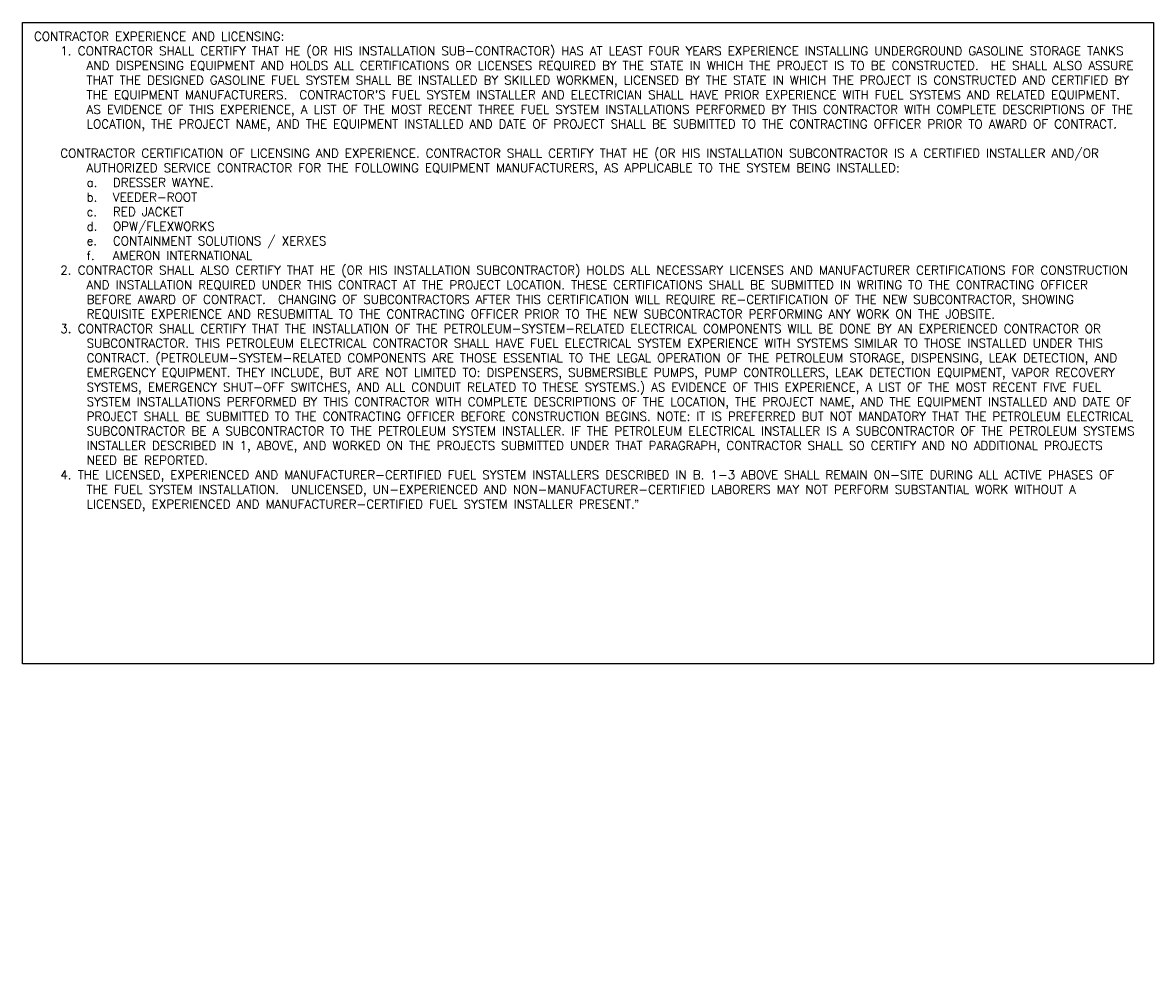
# Model space of a CAD drawing. Extents: x -18027 to -11651, y 1687 to 5059.
# Tile 166 of 170: x -12811 to -11651, y 1933 to 2912. Entities that reach past the tile are written whole.
import ezdxf

# ---------------------------------------------------------------- set-up
doc = ezdxf.new("R2010")
doc.units = 0
doc.header["$MEASUREMENT"] = 0
doc.layers.add('TEXT', color=3, linetype='CONTINUOUS')
doc.styles.add('SIMPLEX', font='simplex')

msp = doc.modelspace()

# ---------------------------------------------------------------- linework, layer by layer
at = {"layer": 'TEXT', "linetype": 'Continuous'}
msp.add_lwpolyline([(-12811.1, 2911.9), (-11650.8, 2911.9), (-11650.8, 2253.8), (-12811.1, 2253.8)], close=True, dxfattribs=at)

# ---------------------------------------------------------------- texts
at = {"layer": 'TEXT', "linetype": 'Continuous', "insert": (-12826.5, 2902.3), "char_height": 9, "width": 1155.829, "attachment_point": 1, "style": 'SIMPLEX'}
msp.add_mtext("\\pi-27,l54;CONTRACTOR EXPERIENCE AND LICENSING:\\P\\pi-27,l81;1.^ICONTRACTOR SHALL CERTIFY THAT HE (OR HIS INSTALLATION SUB-CONTRACTOR) HAS AT LEAST FOUR YEARS EXPERIENCE INSTALLING UNDERGROUND GASOLINE STORAGE TANKS AND DISPENSING EQUIPMENT AND HOLDS ALL CERTIFICATIONS OR LICENSES REQUIRED BY THE STATE IN WHICH THE PROJECT IS TO BE CONSTRUCTED.\\~ HE SHALL ALSO ASSURE THAT THE DESIGNED GASOLINE FUEL SYSTEM SHALL BE INSTALLED BY SKILLED WORKMEN, LICENSED BY THE STATE IN WHICH THE PROJECT IS CONSTRUCTED AND CERTIFIED BY THE EQUIPMENT MANUFACTURERS.\\~ CONTRACTOR'S FUEL SYSTEM INSTALLER AND ELECTRICIAN SHALL HAVE PRIOR EXPERIENCE WITH FUEL SYSTEMS AND RELATED EQUIPMENT.\\~ AS EVIDENCE OF THIS EXPERIENCE, A LIST OF THE MOST RECENT THREE FUEL SYSTEM INSTALLATIONS PERFORMED BY THIS CONTRACTOR WITH COMPLETE DESCRIPTIONS OF THE LOCATION, THE PROJECT NAME, AND THE EQUIPMENT INSTALLED AND DATE OF PROJECT SHALL BE SUBMITTED TO THE CONTRACTING OFFICER PRIOR TO AWARD OF CONTRACT.^J^JCONTRACTOR CERTIFICATION OF LICENSING AND EXPERIENCE. CONTRACTOR SHALL CERTIFY THAT HE (OR HIS INSTALLATION SUBCONTRACTOR IS A CERTIFIED INSTALLER AND/OR AUTHORIZED SERVICE CONTRACTOR FOR THE FOLLOWING EQUIPMENT MANUFACTURERS, AS APPLICABLE TO THE SYSTEM BEING INSTALLED:\\P\\pl108;a.^IDRESSER WAYNE.\\Pb.^IVEEDER-ROOT\\Pc.^IRED JACKET\\Pd.^IOPW/FLEXWORKS\\Pe.^ICONTAINMENT SOLUTIONS / XERXES\\Pf.^IAMERON INTERNATIONAL\\P\\pl81;2.^ICONTRACTOR SHALL ALSO CERTIFY THAT HE (OR HIS INSTALLATION SUBCONTRACTOR) HOLDS ALL NECESSARY LICENSES AND MANUFACTURER CERTIFICATIONS FOR CONSTRUCTION AND INSTALLATION REQUIRED UNDER THIS CONTRACT AT THE PROJECT LOCATION. THESE CERTIFICATIONS SHALL BE SUBMITTED IN WRITING TO THE CONTRACTING OFFICER BEFORE AWARD OF CONTRACT.\\~ CHANGING OF SUBCONTRACTORS AFTER THIS CERTIFICATION WILL REQUIRE RE-CERTIFICATION OF THE NEW SUBCONTRACTOR, SHOWING REQUISITE EXPERIENCE AND RESUBMITTAL TO THE CONTRACTING OFFICER PRIOR TO THE NEW SUBCONTRACTOR PERFORMING ANY WORK ON THE JOBSITE.\\P3.^ICONTRACTOR SHALL CERTIFY THAT THE INSTALLATION OF THE PETROLEUM-SYSTEM-RELATED ELECTRICAL COMPONENTS WILL BE DONE BY AN EXPERIENCED CONTRACTOR OR SUBCONTRACTOR. THIS PETROLEUM ELECTRICAL CONTRACTOR SHALL HAVE FUEL ELECTRICAL SYSTEM EXPERIENCE WITH SYSTEMS SIMILAR TO THOSE INSTALLED UNDER THIS CONTRACT. (PETROLEUM-SYSTEM-RELATED COMPONENTS ARE THOSE ESSENTIAL TO THE LEGAL OPERATION OF THE PETROLEUM STORAGE, DISPENSING, LEAK DETECTION, AND EMERGENCY EQUIPMENT. THEY INCLUDE, BUT ARE NOT LIMITED TO: DISPENSERS, SUBMERSIBLE PUMPS, PUMP CONTROLLERS, LEAK DETECTION EQUIPMENT, VAPOR RECOVERY SYSTEMS, EMERGENCY SHUT-OFF SWITCHES, AND ALL CONDUIT RELATED TO THESE SYSTEMS.) AS EVIDENCE OF THIS EXPERIENCE, A LIST OF THE MOST RECENT FIVE FUEL SYSTEM INSTALLATIONS PERFORMED BY THIS CONTRACTOR WITH COMPLETE DESCRIPTIONS OF THE LOCATION, THE PROJECT NAME, AND THE EQUIPMENT INSTALLED AND DATE OF PROJECT SHALL BE SUBMITTED TO THE CONTRACTING OFFICER BEFORE CONSTRUCTION BEGINS. NOTE: IT IS PREFERRED BUT NOT MANDATORY THAT THE PETROLEUM ELECTRICAL SUBCONTRACTOR BE A SUBCONTRACTOR TO THE PETROLEUM SYSTEM INSTALLER. IF THE PETROLEUM ELECTRICAL INSTALLER IS A SUBCONTRACTOR OF THE PETROLEUM SYSTEMS INSTALLER DESCRIBED IN 1, ABOVE, AND WORKED ON THE PROJECTS SUBMITTED UNDER THAT PARAGRAPH, CONTRACTOR SHALL SO CERTIFY AND NO ADDITIONAL PROJECTS NEED BE REPORTED.\\P4.^ITHE LICENSED, EXPERIENCED AND MANUFACTURER-CERTIFIED FUEL SYSTEM INSTALLERS DESCRIBED IN B. 1-3 ABOVE SHALL REMAIN ON-SITE DURING ALL ACTIVE PHASES OF THE FUEL SYSTEM INSTALLATION.\\~ UNLICENSED, UN-EXPERIENCED AND NON-MANUFACTURER-CERTIFIED LABORERS MAY NOT PERFORM SUBSTANTIAL WORK WITHOUT A LICENSED, EXPERIENCED AND MANUFACTURER-CERTIFIED FUEL SYSTEM INSTALLER PRESENT.{\\fArial|b0|i0|c0|p34;”}", dxfattribs=at)

doc.saveas('drawing.dxf')
